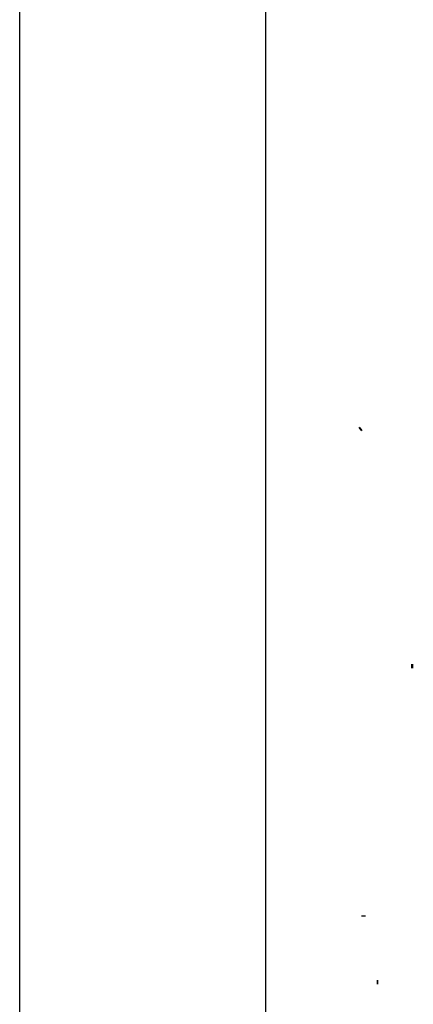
# Model space of a CAD drawing. Header units: metres. Extents: x 1959 to 4131, y 3282 to 4313.
# Tile 197 of 256: x 2395.75 to 2398.96, y 4294.53 to 4302.56. Entities that reach past the tile are written whole.
import ezdxf

# ---------------------------------------------------------------- set-up
doc = ezdxf.new("R2010")
doc.units = ezdxf.units.M
doc.layers.add('Dibujo', color=7, linetype='Continuous')
doc.layers.add('P', color=250, linetype='Continuous', lineweight=100)

msp = doc.modelspace()

# ---------------------------------------------------------------- linework, layer by layer
at = {"layer": 'Dibujo', "color": 0, "linetype": 'ByBlock'}
for p, q in [((2395.7548, 4281.1496), (2395.7548, 4310.8496)), ((2397.7548, 4308.8496), (2397.7548, 4283.1496))]:
    msp.add_line(p, q, dxfattribs=at)
at = {"layer": 'P', "color": 0, "linetype": 'Continuous'}
for points in [[(2398.5337, 4299.2257), (2398.5245, 4299.2164)], [(2398.9399, 4297.2872), (2398.9583, 4297.2872)], [(2398.5522, 4295.2564), (2398.5522, 4295.2472)], [(2398.663, 4294.7118), (2398.6722, 4294.7118)]]:
    msp.add_lwpolyline(points, dxfattribs=at)

doc.saveas('drawing.dxf')
